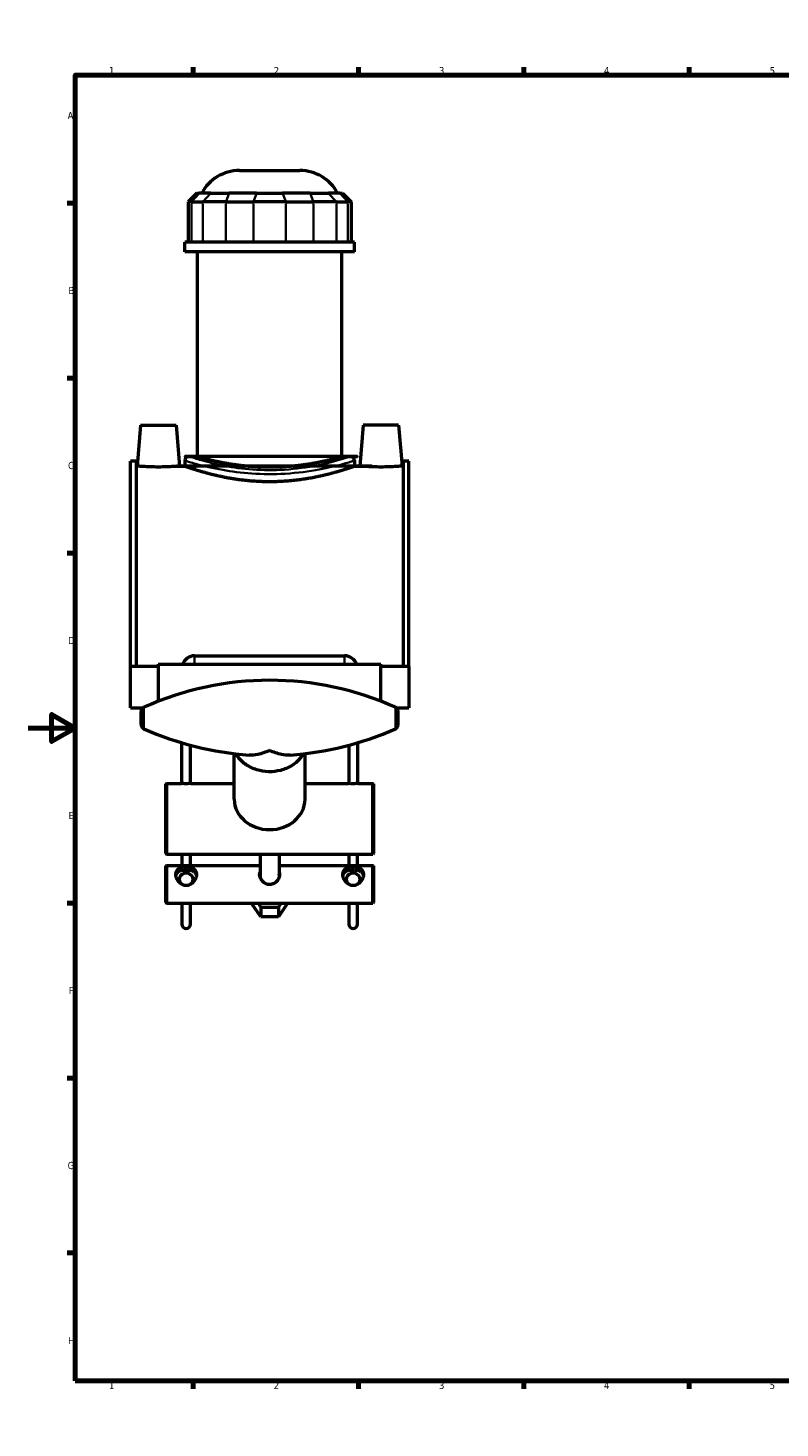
# Model space of a CAD drawing. Header units: millimetres. Extents: x 0 to 1106, y -8 to 1347.
# Tile 1 of 6: x 0 to 319, y 0 to 594. Entities that reach past the tile are written whole.
import ezdxf

# ---------------------------------------------------------------- set-up
doc = ezdxf.new("R2010")
doc.units = ezdxf.units.MM
for name, color, linetype, lineweight in [('Border (ANSI)', 7, 'Continuous', 70), ('Visible (ANSI)', 7, 'Continuous', 50), ('Visible Narrow (ANSI)', 7, 'Continuous', 35)]:
    doc.layers.add(name, color=color, linetype=linetype, lineweight=lineweight)
doc.styles.add('Note Text (ANSI)', font='tahoma.ttf')

# ---------------------------------------------------------------- blocks, each defined once
blk = doc.blocks.new('Borders Default Border')
at = {"layer": 'Border (ANSI)'}
for p, q in [((70.08333206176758, 574.0000152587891), (70.08333206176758, 577.4480056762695)), ((140.1666641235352, 574.0000152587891), (140.1666641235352, 577.4480056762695)), ((210.2499961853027, 574.0000152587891), (210.2499961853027, 577.4480056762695)), ((280.3333282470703, 574.0000152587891), (280.3333282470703, 577.4480056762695)), ((350.4166793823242, 574.0000152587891), (350.4166793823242, 577.4480056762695)), ((490.5833435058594, 574.0000152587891), (490.5833435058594, 577.4480056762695)), ((560.6666564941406, 574.0000152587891), (560.6666564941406, 577.4480056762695)), ((630.7500076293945, 574.0000152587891), (630.7500076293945, 577.4480056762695)), ((700.8333587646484, 574.0000152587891), (700.8333587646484, 577.4480056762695)), ((770.9166717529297, 574.0000152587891), (770.9166717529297, 577.4480056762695)), ((20, 519.7499847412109), (16.55200004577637, 519.7499847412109)), ((820.9999847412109, 519.7499847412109), (824.4480133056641, 519.7499847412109)), ((20, 445.4999923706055), (16.55200004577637, 445.4999923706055)), ((820.9999847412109, 445.4999923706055), (824.4480133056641, 445.4999923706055)), ((20, 371.25), (16.55200004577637, 371.25)), ((820.9999847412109, 371.25), (824.4480133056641, 371.25)), ((20, 222.7499961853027), (16.55200004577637, 222.7499961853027)), ((820.9999847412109, 222.7499961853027), (824.4480133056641, 222.7499961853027)), ((20, 148.5000038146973), (16.55200004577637, 148.5000038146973)), ((820.9999847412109, 148.5000038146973), (824.4480133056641, 148.5000038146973)), ((20, 74.25000190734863), (16.55200004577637, 74.25000190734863)), ((820.9999847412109, 74.25000190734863), (824.4480133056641, 74.25000190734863)), ((70.08333206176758, 20), (70.08333206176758, 16.55200004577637)), ((140.1666641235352, 20), (140.1666641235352, 16.55200004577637)), ((210.2499961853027, 20), (210.2499961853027, 16.55200004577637)), ((280.3333282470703, 20), (280.3333282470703, 16.55200004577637)), ((350.4166793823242, 20), (350.4166793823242, 16.55200004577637)), ((490.5833435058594, 20), (490.5833435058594, 16.55200004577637)), ((560.6666564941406, 20), (560.6666564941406, 16.55200004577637)), ((630.7500076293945, 20), (630.7500076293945, 16.55200004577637)), ((700.8333587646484, 20), (700.8333587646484, 16.55200004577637)), ((770.9166717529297, 20), (770.9166717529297, 16.55200004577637))]:
    blk.add_line(p, q, dxfattribs=at)
at = {"layer": 'Border (ANSI)', "flags": 128}
for points in [[(420.4999923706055, 594.0000152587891), (420.4999923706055, 574.0000152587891), (414.7264862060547, 584.0000152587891), (426.2734985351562, 584.0000152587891), (420.4999923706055, 574.0000152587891)], [(20, 20), (20, 574.0000152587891), (820.9999847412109, 574.0000152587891), (820.9999847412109, 20), (20, 20)], [(0, 297.0000076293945), (20, 297.0000076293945), (10, 302.773494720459), (10, 291.2265014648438), (20, 297.0000076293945)], [(840.9999847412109, 297.0000076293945), (820.9999847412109, 297.0000076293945), (830.9999847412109, 302.773494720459), (830.9999847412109, 291.2265014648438), (820.9999847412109, 297.0000076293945)], [(420.4999923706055, 0), (420.4999923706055, 20), (414.7264862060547, 10), (426.2734985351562, 10), (420.4999923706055, 20)]]:
    blk.add_lwpolyline(points, dxfattribs=at)
at = {"layer": 'Border (ANSI)', "char_height": 3.048000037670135, "attachment_point": 7, "style": 'Note Text (ANSI)'}
for s, insert in [('1', (34.3540311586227, 574.4)), ('2', (104.2008390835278, 574.4)), ('3', (174.2597883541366, 574.3357795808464)), ('4', (244.2285165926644, 574.4)), ('5', (314.4825383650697, 574.3357795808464)), ('6', (384.485404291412, 574.3357795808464)), ('7', (454.5979985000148, 574.4)), ('8', (524.6301253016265, 574.3308395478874)), ('9', (594.7012666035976, 574.3407196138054)), ('10', (663.9604136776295, 574.3357795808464)), ('11', (734.0437470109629, 574.4)), ('12', (804.1270803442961, 574.4)), ('A', (16.77949436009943, 555.3509999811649)), ('A', (821.6274943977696, 555.3509999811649)), ('B', (17.14579267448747, 481.1009999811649)), ('B', (821.9937927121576, 481.1009999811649)), ('C', (16.95163907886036, 406.7966596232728)), ('C', (821.7996391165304, 406.7966596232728)), ('D', (16.95930643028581, 332.600999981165)), ('D', (821.807306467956, 332.600999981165)), ('E', (17.20507306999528, 258.350999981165)), ('E', (822.0530731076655, 258.350999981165)), ('F', (17.28781862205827, 184.100999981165)), ('F', (822.1358186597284, 184.100999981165)), ('G', (16.81084813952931, 109.7917195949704)), ('G', (821.6588481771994, 109.7917195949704)), ('H', (16.96548147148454, 35.600999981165)), ('H', (821.8134815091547, 35.600999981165)), ('1', (34.3540311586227, 16.55199996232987)), ('2', (104.2008390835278, 16.55199996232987)), ('3', (174.2597883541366, 16.48777954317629)), ('4', (244.2285165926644, 16.55199996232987)), ('5', (314.4825383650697, 16.48777954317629)), ('6', (384.485404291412, 16.48777954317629)), ('7', (454.5979985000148, 16.55199996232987)), ('8', (524.6301253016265, 16.48283951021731)), ('9', (594.7012666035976, 16.49271957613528)), ('10', (663.9604136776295, 16.48777954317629)), ('11', (734.0437470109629, 16.55199996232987)), ('12', (804.1270803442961, 16.55199996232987))]:
    blk.add_mtext(s, dxfattribs=dict(at, insert=insert))

msp = doc.modelspace()

# ---------------------------------------------------------------- linework, layer by layer
at = {"layer": 'Visible (ANSI)'}
for p, q in [((89.60985562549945, 533.5273715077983), (115.3072287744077, 533.5273715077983)), ((71.54160180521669, 523.8673715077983), (67.94160180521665, 520.2673715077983)), ((71.54160180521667, 523.8673715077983), (72.6377365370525, 523.8673715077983)), ((77.47543637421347, 523.8673715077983), (72.63773653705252, 523.8673715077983)), ((77.47543637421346, 523.8673715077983), (85.26866021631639, 523.8673715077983)), ((96.94790077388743, 523.8673715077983), (85.2686602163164, 523.8673715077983)), ((96.94790077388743, 523.8673715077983), (107.969183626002, 523.8673715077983)), ((119.6484241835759, 523.8673715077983), (107.969183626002, 523.8673715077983)), ((119.6484241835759, 523.8673715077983), (127.4416480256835, 523.8673715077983)), ((132.2793478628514, 523.8673715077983), (127.4416480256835, 523.8673715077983)), ((132.2793478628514, 523.8673715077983), (133.3754825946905, 523.8673715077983)), ((133.3754825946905, 523.8673715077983), (136.9754825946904, 520.2673715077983)), ((69.31177022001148, 520.2673715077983), (67.94160180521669, 520.2673715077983)), ((67.94160180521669, 520.2673715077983), (67.94160180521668, 503.1673715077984)), ((69.31177022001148, 520.2673715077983), (74.14947005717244, 520.2673715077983)), ((83.8909998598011, 520.2673715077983), (74.14947005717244, 520.2673715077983)), ((83.8909998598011, 520.2673715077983), (95.5702404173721, 520.2673715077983)), ((109.3468439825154, 520.2673715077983), (95.5702404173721, 520.2673715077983)), ((109.3468439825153, 520.2673715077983), (121.0260845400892, 520.2673715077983)), ((130.7676143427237, 520.2673715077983), (121.0260845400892, 520.2673715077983)), ((130.7676143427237, 520.2673715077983), (135.6053141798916, 520.2673715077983)), ((136.9754825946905, 520.2673715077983), (135.6053141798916, 520.2673715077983)), ((136.9754825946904, 520.2673715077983), (136.9754825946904, 503.1673715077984)), ((138.4585421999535, 503.1673715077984), (66.4585421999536, 503.1673715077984)), ((66.45854219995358, 499.0273715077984), (66.45854219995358, 503.1673715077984)), ((138.4585421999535, 499.0273715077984), (66.4585421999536, 499.0273715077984)), ((71.85854219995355, 412.2313715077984), (71.85854219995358, 499.0273715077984)), ((133.0585421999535, 412.2313715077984), (133.0585421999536, 499.0273715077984)), ((138.4585421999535, 499.0273715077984), (138.4585421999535, 503.1673715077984)), ((47.75854219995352, 425.5273715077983), (46.23623945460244, 408.1273715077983)), ((47.75854219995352, 425.5273715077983), (62.75854219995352, 425.5273715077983)), ((62.75854219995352, 425.5273715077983), (64.2808449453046, 408.1273715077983)), ((142.1585421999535, 425.5273715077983), (140.6362394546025, 408.1273715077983)), ((157.1585421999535, 425.5273715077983), (142.1585421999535, 425.5273715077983)), ((157.1585421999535, 425.5273715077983), (158.6808449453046, 408.1273715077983)), ((43.45854219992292, 323.0273715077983), (43.45854219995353, 410.1793715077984)), ((45.81854219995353, 410.1793715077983), (43.45854219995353, 410.1793715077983)), ((45.81854219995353, 410.1793715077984), (45.81854219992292, 323.0273715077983)), ((66.45854219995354, 410.4313715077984), (66.45854219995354, 408.1273715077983)), ((71.85854219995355, 412.2313715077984), (68.25854219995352, 412.2313715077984)), ((136.6585421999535, 412.2313715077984), (133.0585421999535, 412.2313715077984)), ((138.4585421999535, 410.4313715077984), (138.4585421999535, 408.1273715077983)), ((159.0985421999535, 410.1793715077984), (159.0985421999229, 323.0273715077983)), ((161.4585421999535, 410.1793715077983), (159.0985421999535, 410.1793715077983)), ((161.4585421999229, 323.0273715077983), (161.4585421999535, 410.1793715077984)), ((45.81854219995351, 408.1273715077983), (46.23623945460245, 408.1273715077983)), ((64.2808449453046, 408.1273715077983), (66.45854219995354, 408.1273715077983)), ((138.4585421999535, 408.1273715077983), (140.6362394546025, 408.1273715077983)), ((158.6808449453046, 408.1273715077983), (159.0985421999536, 408.1273715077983)), ((70.65854219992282, 327.6273715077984), (134.2585421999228, 327.6273715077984)), ((55.25854219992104, 323.0273715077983), (43.45854219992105, 323.0273715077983)), ((43.45854219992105, 305.5773715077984), (43.45854219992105, 323.0273715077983)), ((55.25854219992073, 324.0273715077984), (149.6585421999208, 324.0273715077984)), ((55.25854219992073, 324.0273715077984), (55.25854219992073, 308.3544712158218)), ((149.6585421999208, 308.3544712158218), (149.6585421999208, 324.0273715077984)), ((161.4585421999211, 323.0273715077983), (149.6585421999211, 323.0273715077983)), ((161.4585421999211, 323.0273715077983), (161.4585421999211, 305.5773715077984)), ((43.45854219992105, 305.5773715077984), (48.78460318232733, 305.5773715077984)), ((47.95854219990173, 298.5285708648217), (47.95854219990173, 303.9581534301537)), ((156.1324812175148, 305.5773715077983), (161.4585421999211, 305.5773715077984)), ((156.9585421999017, 298.5285708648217), (156.9585421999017, 303.9581534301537)), ((65.25854219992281, 273.4698471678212), (65.25854219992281, 290.6899592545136)), ((68.85854219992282, 273.4698471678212), (68.85854219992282, 289.6690041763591)), ((87.45854219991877, 266.7358111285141), (87.45854219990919, 286.1132604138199)), ((117.4585421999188, 266.7358111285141), (117.4585421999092, 286.1132604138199)), ((136.0585421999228, 289.6690041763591), (136.0585421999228, 273.4698471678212)), ((139.6585421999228, 290.6899592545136), (139.6585421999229, 273.4698471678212)), ((58.45854219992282, 273.2952019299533), (58.65854219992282, 273.4952019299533)), ((58.45854219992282, 243.6952019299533), (58.45854219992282, 273.2952019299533)), ((58.65854219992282, 273.4952019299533), (58.65854219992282, 243.4952019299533)), ((58.65854219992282, 273.4952019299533), (65.05854219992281, 273.4952019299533)), ((69.05854219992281, 273.4952019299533), (87.45854219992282, 273.4952019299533)), ((117.4585421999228, 273.4952019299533), (135.8585421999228, 273.4952019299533)), ((139.8585421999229, 273.4952019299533), (146.2585421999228, 273.4952019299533)), ((146.2585421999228, 243.4952019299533), (146.2585421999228, 273.4952019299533)), ((146.4585421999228, 273.2952019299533), (146.2585421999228, 273.4952019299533)), ((146.4585421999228, 273.2952019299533), (146.4585421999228, 243.6952019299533)), ((58.45854219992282, 243.6952019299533), (58.65854219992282, 243.4952019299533)), ((146.4585421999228, 243.6952019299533), (146.2585421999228, 243.4952019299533)), ((58.45854219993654, 238.5204441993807), (58.65854219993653, 238.7204441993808)), ((58.45854219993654, 222.9204441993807), (58.45854219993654, 238.5204441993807)), ((58.65854219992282, 243.4952019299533), (146.2585421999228, 243.4952019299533)), ((58.65854219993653, 238.7204441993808), (58.65854219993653, 222.7204441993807)), ((58.65854219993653, 238.7204441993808), (98.45854219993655, 238.7204441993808)), ((65.2585421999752, 243.4952019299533), (65.25854219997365, 238.7204441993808)), ((68.85854219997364, 238.7204441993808), (68.85854219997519, 243.4952019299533)), ((98.45854219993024, 243.4952019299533), (98.45854219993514, 233.542800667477)), ((106.4585421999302, 243.4952019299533), (106.4585421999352, 233.5428006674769)), ((106.4585421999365, 238.7204441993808), (146.2585421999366, 238.7204441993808)), ((136.0585421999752, 243.4952019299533), (136.0585421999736, 238.7204441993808)), ((139.6585421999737, 238.7204441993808), (139.6585421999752, 243.4952019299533)), ((146.2585421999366, 222.7204441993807), (146.2585421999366, 238.7204441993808)), ((146.4585421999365, 238.5204441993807), (146.2585421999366, 238.7204441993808)), ((146.4585421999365, 238.5204441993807), (146.4585421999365, 222.9204441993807)), ((64.05854219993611, 231.5860977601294), (64.05854219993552, 232.780596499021)), ((67.55854219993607, 236.6139652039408), (66.55854219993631, 236.6139652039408)), ((70.0585421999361, 231.5860977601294), (70.05854219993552, 232.780596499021)), ((134.8585421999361, 231.5860977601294), (134.8585421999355, 232.780596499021)), ((138.358542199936, 236.6139652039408), (137.3585421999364, 236.6139652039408)), ((140.8585421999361, 231.5860977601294), (140.8585421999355, 232.780596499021)), ((58.45854219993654, 222.9204441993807), (58.65854219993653, 222.7204441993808)), ((58.65854219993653, 222.7204441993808), (146.2585421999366, 222.7204441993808)), ((65.25854219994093, 222.7204441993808), (65.25854219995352, 213.7273715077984)), ((68.85854219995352, 213.7273715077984), (68.85854219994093, 222.7204441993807)), ((94.9585421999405, 222.7204441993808), (94.95854219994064, 222.4425366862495)), ((98.70854219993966, 216.8750717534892), (94.95854219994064, 222.4425366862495)), ((97.54661221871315, 222.7204441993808), (98.7085421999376, 220.9953763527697)), ((98.7085421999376, 220.9953763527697), (98.70854219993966, 216.8750717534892)), ((98.7085421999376, 220.9953763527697), (106.2085421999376, 220.9953763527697)), ((106.2085421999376, 220.9953763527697), (107.3704721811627, 222.7204441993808)), ((109.9585421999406, 222.4425366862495), (106.2085421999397, 216.8750717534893)), ((106.2085421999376, 220.9953763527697), (106.2085421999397, 216.8750717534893)), ((109.9585421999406, 222.4425366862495), (109.9585421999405, 222.7204441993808)), ((136.0585421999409, 222.7204441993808), (136.0585421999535, 213.7273715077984)), ((139.6585421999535, 213.7273715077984), (139.658542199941, 222.7204441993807)), ((146.4585421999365, 222.9204441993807), (146.2585421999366, 222.7204441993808)), ((106.2085421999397, 216.8750717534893), (98.70854219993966, 216.8750717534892))]:
    msp.add_line(p, q, dxfattribs=at)
for centre, radius, start, end in [((89.60985562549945, 515.5273715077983), 18, 90, 152.3975885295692), ((115.3072287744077, 515.5273715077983), 18, 27.60241147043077, 90), ((68.25854219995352, 410.4313715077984), 1.8, 90.00000000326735, 180), ((136.6585421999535, 410.4313715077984), 1.8, 0, 89.99999999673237), ((70.65854219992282, 322.2273715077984), 5.399999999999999, 90.0000000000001, 160.5287793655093), ((134.2585421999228, 322.2273715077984), 5.400000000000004, 19.47122063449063, 90), ((102.4585421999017, 187.4829454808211), 129.7604166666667, 65.7370199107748, 114.2629800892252), ((49.95854219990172, 303.9581534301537), 2.00000000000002, 114.2629800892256, 180), ((154.9585421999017, 303.9581534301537), 2.000000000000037, 0, 65.73701991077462), ((49.95854219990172, 298.5285708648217), 2.00000000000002, 180, 245.7370199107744), ((154.9585421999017, 298.5285708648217), 2.000000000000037, 294.2629800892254, 0), ((102.4585421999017, 415.0037788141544), 129.7604166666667, 245.7370199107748, 266.1830905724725), ((102.4585421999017, 415.0037788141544), 129.7604166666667, 273.8169094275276, 294.2629800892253), ((67.05854219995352, 213.7273715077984), 1.8, 180, 0), ((137.8585421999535, 213.7273715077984), 1.8, 180, 0)]:
    msp.add_arc(centre, radius, start, end, dxfattribs=at)
for centre, major_axis, ratio, start_param, end_param in [((102.4585421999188, 266.7358111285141), (15, 0), 0.8571673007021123, 3.141592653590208, 6.283185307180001), ((67.05854219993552, 232.7805964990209), (2.999999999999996, 1.471600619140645e-12), 0.8571673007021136, 5.330983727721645, 10.37697954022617), ((67.05854219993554, 232.7805964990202), (4.500000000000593, 2.261524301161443e-12), 0.8571673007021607, 1.4594553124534, 1.682137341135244), ((137.8585421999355, 232.780596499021), (3.000000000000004, 1.473543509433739e-12), 0.8571673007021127, 5.330983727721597, 10.3769795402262), ((137.8585421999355, 232.7805964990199), (4.500000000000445, 2.220029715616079e-12), 0.8571673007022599, 1.459455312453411, 1.682137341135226)]:
    msp.add_ellipse(centre, major_axis=major_axis, ratio=ratio, start_param=start_param, end_param=end_param, dxfattribs=at)
for points, knots in [([(133.0585421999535, 412.2313715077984), (133.0585421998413, 412.231371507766), (132.8724960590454, 412.1775110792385), (132.0927356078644, 411.9577670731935), (131.4992241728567, 411.7920227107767), (129.9343763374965, 411.3750751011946), (128.9617970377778, 411.1238742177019), (126.7187711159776, 410.5833450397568), (125.4481630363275, 410.2945246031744), (122.7435225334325, 409.7344406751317), (121.2152612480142, 409.4432022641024), (117.8843918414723, 408.8939144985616), (116.0818099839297, 408.6364271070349), (112.315748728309, 408.2067197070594), (110.3490621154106, 408.0346033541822), (106.3870366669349, 407.8059388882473), (104.3916448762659, 407.7495981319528), (100.5254395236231, 407.7495981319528), (98.53004773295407, 407.8059388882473), (94.56802228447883, 408.0346033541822), (92.6013356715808, 408.2067197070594), (88.83527441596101, 408.6364271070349), (87.03269255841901, 408.8939144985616), (83.70182315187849, 409.4432022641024), (82.17356186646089, 409.7344406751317), (79.4689213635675, 410.2945246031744), (78.19831328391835, 410.5833450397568), (75.95528736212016, 411.1238742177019), (74.98270806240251, 411.3750751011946), (73.41786022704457, 411.7920227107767), (72.82434879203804, 411.9577670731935), (72.04458834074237, 412.1775110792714), (71.85854219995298, 412.2313715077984), (71.85854219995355, 412.2313715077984)], [4.638873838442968, 4.638873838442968, 4.638873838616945, 4.638873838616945, 5.21866149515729, 5.21866149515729, 5.798449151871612, 5.798449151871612, 6.378236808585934, 6.378236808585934, 6.958024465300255, 6.958024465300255, 7.537955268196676, 7.537955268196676, 8.117886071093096, 8.117886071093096, 8.697816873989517, 8.697816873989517, 9.277747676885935, 9.277747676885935, 9.857678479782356, 9.857678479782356, 10.43760928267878, 10.43760928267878, 11.0175400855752, 11.0175400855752, 11.59747088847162, 11.59747088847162, 12.17725854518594, 12.17725854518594, 12.75704620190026, 12.75704620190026, 13.33683385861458, 13.33683385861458, 13.9166215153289, 13.9166215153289, 13.9166215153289, 13.9166215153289]), ([(64.28084494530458, 408.1273715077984), (64.28084494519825, 408.1273715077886), (64.05528109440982, 408.1066028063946), (63.1374389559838, 408.0313923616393), (62.4451696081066, 407.9780092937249), (60.84563304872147, 407.8774617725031), (59.83116386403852, 407.8237557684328), (57.60575119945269, 407.7478712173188), (56.394745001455, 407.7268062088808), (54.12233939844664, 407.7268062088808), (52.91133320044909, 407.7478712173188), (50.68592053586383, 407.8237557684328), (49.67145135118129, 407.8774617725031), (48.07191479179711, 407.9780092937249), (47.37964544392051, 408.0313923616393), (46.461803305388, 408.1066028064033), (46.2362394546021, 408.1273715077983), (46.23623945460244, 408.1273715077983)], [1.362836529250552, 1.362836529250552, 1.362836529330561, 1.362836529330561, 1.703393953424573, 1.703393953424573, 2.043951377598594, 2.043951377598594, 2.384812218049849, 2.384812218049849, 2.725673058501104, 2.725673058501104, 3.066533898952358, 3.066533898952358, 3.407394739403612, 3.407394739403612, 3.747952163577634, 3.747952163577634, 4.088509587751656, 4.088509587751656, 4.088509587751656, 4.088509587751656]), ([(138.4585421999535, 408.1273715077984), (138.4585421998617, 408.127371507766), (138.2383210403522, 408.0493979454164), (137.3176781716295, 407.7317387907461), (136.6175157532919, 407.49225251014), (134.7743821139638, 406.8896673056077), (133.6299469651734, 406.5265384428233), (130.993465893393, 405.744221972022), (129.5012218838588, 405.3257364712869), (126.3266355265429, 404.5126749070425), (124.53255986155, 404.0888114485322), (120.6207815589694, 403.2870877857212), (118.5030728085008, 402.910040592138), (114.0749213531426, 402.279104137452), (111.7605811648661, 402.0254066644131), (107.0934035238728, 401.6877833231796), (104.7404860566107, 401.6042157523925), (100.176598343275, 401.6042157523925), (97.82368087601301, 401.6877833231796), (93.15650323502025, 402.0254066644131), (90.84216304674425, 402.279104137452), (86.4140115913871, 402.910040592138), (84.29630284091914, 403.2870877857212), (80.38452453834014, 404.0888114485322), (78.59044887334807, 404.5126749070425), (75.41586251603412, 405.3257364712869), (73.92361850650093, 405.744221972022), (71.28713743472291, 406.5265384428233), (70.14270228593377, 406.8896673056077), (68.29956864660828, 407.49225251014), (67.59940622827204, 407.7317387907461), (66.67876335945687, 408.0493979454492), (66.45854219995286, 408.1273715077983), (66.45854219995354, 408.1273715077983)], [5.475086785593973, 5.475086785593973, 5.475086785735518, 5.475086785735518, 6.159275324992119, 6.159275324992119, 6.843463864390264, 6.843463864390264, 7.52765240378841, 7.52765240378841, 8.211840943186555, 8.211840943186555, 8.896424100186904, 8.896424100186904, 9.581007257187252, 9.581007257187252, 10.2655904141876, 10.2655904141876, 10.95017357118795, 10.95017357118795, 11.6347567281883, 11.6347567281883, 12.31933988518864, 12.31933988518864, 13.00392304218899, 13.00392304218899, 13.68850619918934, 13.68850619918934, 14.37269473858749, 14.37269473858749, 15.05688327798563, 15.05688327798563, 15.74107181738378, 15.74107181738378, 16.42526035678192, 16.42526035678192, 16.42526035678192, 16.42526035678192]), ([(158.6808449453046, 408.1273715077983), (158.6808449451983, 408.1273715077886), (158.4552810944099, 408.1066028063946), (157.5374389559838, 408.0313923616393), (156.8451696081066, 407.9780092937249), (155.2456330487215, 407.8774617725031), (154.2311638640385, 407.8237557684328), (152.0057511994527, 407.7478712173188), (150.7947450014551, 407.7268062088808), (149.6585421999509, 407.7268062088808), (148.5223393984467, 407.7268062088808), (147.3113332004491, 407.7478712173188), (145.0859205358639, 407.8237557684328), (144.0714513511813, 407.8774617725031), (142.4719147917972, 407.9780092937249), (141.7796454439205, 408.0313923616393), (140.861803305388, 408.1066028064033), (140.6362394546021, 408.1273715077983), (140.6362394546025, 408.1273715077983)], [4.088509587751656, 4.088509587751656, 4.088509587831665, 4.088509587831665, 4.429067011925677, 4.429067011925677, 4.769624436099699, 4.769624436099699, 5.110485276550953, 5.110485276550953, 5.451346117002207, 5.451346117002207, 5.451346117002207, 5.792206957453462, 5.792206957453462, 6.133067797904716, 6.133067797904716, 6.473625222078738, 6.473625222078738, 6.814182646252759, 6.814182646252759, 6.814182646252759, 6.814182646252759]), ([(116.7519848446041, 286.0329944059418), (116.3430752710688, 285.3324899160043), (115.865026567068, 284.6628213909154), (114.3104840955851, 282.8508226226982), (113.0764263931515, 281.8117375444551), (110.2888904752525, 280.1168204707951), (108.7342626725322, 279.4631312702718), (105.4629682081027, 278.6091736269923), (103.7464315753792, 278.4100770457), (100.3262736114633, 278.4877218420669), (98.62319148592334, 278.7647148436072), (95.4040234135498, 279.7680699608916), (93.88828364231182, 280.493954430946), (91.20054959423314, 282.3221032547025), (90.0280664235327, 283.4231539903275), (88.74905665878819, 285.1006442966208), (88.44132196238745, 285.5597967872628), (88.16509955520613, 286.0329944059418)], [0.4639349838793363, 0.4639349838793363, 0.4639349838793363, 0.4639349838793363, 0.6340767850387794, 0.6340767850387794, 0.9538207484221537, 0.9538207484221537, 1.275175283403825, 1.275175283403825, 1.597275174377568, 1.597275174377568, 1.919551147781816, 1.919551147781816, 2.241575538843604, 2.241575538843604, 2.562725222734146, 2.562725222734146, 2.677657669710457, 2.677657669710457, 2.677657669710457, 2.677657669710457]), ([(102.4585421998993, 287.5286853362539), (102.452440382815, 287.5257427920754), (102.4463385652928, 287.5228032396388), (100.7590431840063, 286.7107755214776), (99.06912646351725, 286.1246045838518), (96.19556440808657, 285.5523774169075), (94.97653708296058, 285.4538974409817), (93.82057626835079, 285.5310878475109)], [-0.002507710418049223, -0.002507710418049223, -0.002507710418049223, -0.002507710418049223, 0, 0, 0.6909332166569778, 0.6909332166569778, 1.215974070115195, 1.215974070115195, 1.215974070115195, 1.215974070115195]), ([(111.0965081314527, 285.5310878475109), (109.9405473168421, 285.4538974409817), (108.7215199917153, 285.5523774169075), (105.8479579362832, 286.1246045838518), (104.1580412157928, 286.7107755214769), (102.4707458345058, 287.5228032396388), (102.4646440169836, 287.5257427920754), (102.4585421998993, 287.5286853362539)], [4.793452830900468, 4.793452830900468, 4.793452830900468, 4.793452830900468, 5.318493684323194, 5.318493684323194, 6.009426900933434, 6.009426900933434, 6.011934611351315, 6.011934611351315, 6.011934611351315, 6.011934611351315]), ([(67.05854219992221, 273.3612706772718), (66.80709458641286, 273.3612706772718), (66.53909393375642, 273.3683087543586), (66.04642540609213, 273.3936535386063), (65.82173163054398, 273.4115859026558), (65.46692756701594, 273.4451868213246), (65.31305569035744, 273.463049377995), (65.10885476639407, 273.4882341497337), (65.05854219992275, 273.4952019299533), (65.05854219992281, 273.4952019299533)], [0, 0, 0, 0, 0.07543428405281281, 0.07543428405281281, 0.1508685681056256, 0.1508685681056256, 0.2263020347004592, 0.2263020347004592, 0.3017355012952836, 0.3017355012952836, 0.3017355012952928, 0.3017355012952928]), ([(69.05854219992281, 273.4952019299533), (69.0585421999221, 273.4952019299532), (69.00822963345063, 273.4882341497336), (68.8040287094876, 273.463049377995), (68.65015683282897, 273.4451868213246), (68.29535276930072, 273.4115859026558), (68.07065899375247, 273.3936535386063), (67.57799046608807, 273.3683087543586), (67.30998981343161, 273.3612706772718), (67.05854219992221, 273.3612706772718)], [0.9052065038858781, 0.9052065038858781, 0.9052065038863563, 0.9052065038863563, 0.9806399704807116, 0.9806399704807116, 1.056073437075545, 1.056073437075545, 1.131507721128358, 1.131507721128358, 1.206942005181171, 1.206942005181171, 1.206942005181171, 1.206942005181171]), ([(137.8585421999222, 273.3612706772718), (137.6070945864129, 273.3612706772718), (137.3390939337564, 273.3683087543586), (136.8464254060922, 273.3936535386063), (136.621731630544, 273.4115859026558), (136.266927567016, 273.4451868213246), (136.1130556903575, 273.463049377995), (135.9088547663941, 273.4882341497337), (135.8585421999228, 273.4952019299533), (135.8585421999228, 273.4952019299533)], [0, 0, 0, 0, 0.07543428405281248, 0.07543428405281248, 0.150868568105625, 0.150868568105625, 0.2263020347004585, 0.2263020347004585, 0.3017355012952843, 0.3017355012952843, 0.301735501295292, 0.301735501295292]), ([(139.8585421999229, 273.4952019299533), (139.8585421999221, 273.4952019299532), (139.8082296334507, 273.4882341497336), (139.6040287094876, 273.463049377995), (139.450156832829, 273.4451868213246), (139.0953527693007, 273.4115859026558), (138.8706589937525, 273.3936535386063), (138.3779904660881, 273.3683087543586), (138.1099898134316, 273.3612706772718), (137.8585421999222, 273.3612706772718)], [0.9052065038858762, 0.9052065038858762, 0.9052065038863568, 0.9052065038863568, 0.9806399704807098, 0.9806399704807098, 1.056073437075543, 1.056073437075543, 1.131507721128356, 1.131507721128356, 1.206942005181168, 1.206942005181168, 1.206942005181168, 1.206942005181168]), ([(67.05854219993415, 230.2698480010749), (66.4768814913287, 230.2698480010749), (65.86932850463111, 230.4155546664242), (64.76661638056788, 230.9565431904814), (64.26979700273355, 231.3484442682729), (63.48518304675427, 232.1961756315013), (63.1405875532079, 232.7129228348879), (62.67694364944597, 233.787375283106), (62.55854219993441, 234.3445223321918), (62.55854219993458, 235.3369752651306), (62.67694364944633, 235.8236368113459), (63.14058755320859, 236.6442737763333), (63.48518304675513, 236.9802009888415), (64.26979700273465, 237.477560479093), (64.76661638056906, 237.6741444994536), (65.86932850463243, 237.9260700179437), (66.47688149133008, 237.9843537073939), (67.640202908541, 237.9843537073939), (68.24775589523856, 237.9260700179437), (69.35046801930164, 237.6741444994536), (69.84728739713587, 237.477560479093), (70.63190135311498, 236.9802009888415), (70.97649684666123, 236.6442737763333), (71.44014075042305, 235.8236368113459), (71.55854219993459, 235.3369752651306), (71.55854219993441, 234.3445223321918), (71.4401407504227, 233.787375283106), (70.97649684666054, 232.7129228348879), (70.63190135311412, 232.1961756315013), (69.84728739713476, 231.3484442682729), (69.35046801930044, 230.9565431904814), (68.24775589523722, 230.4155546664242), (67.64020290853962, 230.2698480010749), (67.05854219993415, 230.2698480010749)], [0, 0, 0, 0, 0.1744982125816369, 0.1744982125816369, 0.3489964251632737, 0.3489964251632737, 0.5226707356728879, 0.5226707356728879, 0.6963450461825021, 0.6963450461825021, 0.8700193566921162, 0.8700193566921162, 1.04369366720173, 1.04369366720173, 1.218191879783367, 1.218191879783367, 1.392690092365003, 1.392690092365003, 1.56718830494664, 1.56718830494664, 1.741686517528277, 1.741686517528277, 1.915360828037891, 1.915360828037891, 2.089035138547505, 2.089035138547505, 2.26270944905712, 2.26270944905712, 2.436383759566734, 2.436383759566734, 2.610881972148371, 2.610881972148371, 2.785380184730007, 2.785380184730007, 2.785380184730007, 2.785380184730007]), ([(137.8585421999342, 230.2698480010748), (137.2768814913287, 230.2698480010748), (136.6693285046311, 230.4155546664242), (135.5666163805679, 230.9565431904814), (135.0697970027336, 231.3484442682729), (134.2851830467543, 232.1961756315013), (133.9405875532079, 232.7129228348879), (133.476943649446, 233.7873752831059), (133.3585421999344, 234.3445223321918), (133.3585421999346, 235.3369752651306), (133.4769436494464, 235.8236368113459), (133.9405875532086, 236.6442737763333), (134.2851830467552, 236.9802009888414), (135.0697970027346, 237.477560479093), (135.5666163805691, 237.6741444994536), (136.6693285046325, 237.9260700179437), (137.2768814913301, 237.9843537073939), (138.440202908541, 237.9843537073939), (139.0477558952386, 237.9260700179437), (140.1504680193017, 237.6741444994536), (140.6472873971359, 237.477560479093), (141.431901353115, 236.9802009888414), (141.7764968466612, 236.6442737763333), (142.2401407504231, 235.8236368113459), (142.3585421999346, 235.3369752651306), (142.3585421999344, 234.3445223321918), (142.2401407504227, 233.787375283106), (141.7764968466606, 232.7129228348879), (141.4319013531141, 232.1961756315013), (140.6472873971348, 231.3484442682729), (140.1504680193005, 230.9565431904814), (139.0477558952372, 230.4155546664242), (138.4402029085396, 230.2698480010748), (137.8585421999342, 230.2698480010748)], [0, 0, 0, 0, 0.1744982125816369, 0.1744982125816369, 0.3489964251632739, 0.3489964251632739, 0.5226707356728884, 0.5226707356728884, 0.6963450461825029, 0.6963450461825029, 0.8700193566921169, 0.8700193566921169, 1.043693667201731, 1.043693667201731, 1.218191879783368, 1.218191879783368, 1.392690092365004, 1.392690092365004, 1.567188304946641, 1.567188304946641, 1.741686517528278, 1.741686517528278, 1.915360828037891, 1.915360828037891, 2.089035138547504, 2.089035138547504, 2.262709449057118, 2.262709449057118, 2.436383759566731, 2.436383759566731, 2.610881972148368, 2.610881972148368, 2.785380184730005, 2.785380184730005, 2.785380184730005, 2.785380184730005]), ([(66.55854219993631, 236.6139652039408), (66.42388562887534, 236.6097296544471), (66.29002837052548, 236.6036970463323), (65.86238730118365, 236.5775565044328), (65.57482773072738, 236.5492381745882), (64.75605599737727, 236.4223455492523), (64.26737031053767, 236.2768806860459), (63.49397295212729, 235.8631218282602), (63.15031318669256, 235.5677928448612), (62.76098011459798, 234.9262763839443), (62.65438471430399, 234.6298280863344), (62.60015491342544, 234.311296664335)], [1.485210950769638, 1.485210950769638, 1.485210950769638, 1.485210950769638, 1.525814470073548, 1.525814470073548, 1.616465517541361, 1.616465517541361, 1.797767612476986, 1.797767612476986, 1.975256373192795, 1.975256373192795, 2.0929136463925, 2.0929136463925, 2.0929136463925, 2.0929136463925]), ([(71.51692948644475, 234.3112966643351), (71.46269968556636, 234.6298280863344), (71.35610428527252, 234.9262763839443), (70.96677121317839, 235.5677928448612), (70.62311144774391, 235.8631218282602), (69.84971408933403, 236.2768806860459), (69.36102840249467, 236.4223455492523), (68.54225666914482, 236.5492381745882), (68.25469709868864, 236.5775565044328), (67.82705602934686, 236.6036970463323), (67.69319877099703, 236.6097296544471), (67.55854219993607, 236.6139652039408)], [0.7774131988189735, 0.7774131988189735, 0.7774131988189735, 0.7774131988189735, 0.8950704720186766, 0.8950704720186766, 1.072559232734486, 1.072559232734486, 1.253861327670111, 1.253861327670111, 1.344512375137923, 1.344512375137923, 1.385115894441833, 1.385115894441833, 1.385115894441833, 1.385115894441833]), ([(102.4585421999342, 230.5682674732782), (102.3152002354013, 230.5682746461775), (102.1714304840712, 230.5768260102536), (101.5407060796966, 230.652543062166), (101.0740213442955, 230.8084846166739), (100.166146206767, 231.2971129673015), (99.73825064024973, 231.6436925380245), (99.19064284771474, 232.2539400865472), (99.02115441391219, 232.4785685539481), (98.59180253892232, 233.1601510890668), (98.39115685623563, 233.6386986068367), (98.19407761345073, 234.5544243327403), (98.1832462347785, 234.9773410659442), (98.29777556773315, 235.5965814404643), (98.36591443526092, 235.8079915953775), (98.45848419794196, 236.0047507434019)], [1.365407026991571, 1.365407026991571, 1.365407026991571, 1.365407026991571, 1.408829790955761, 1.408829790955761, 1.555819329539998, 1.555819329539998, 1.718514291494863, 1.718514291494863, 1.803708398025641, 1.803708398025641, 1.965806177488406, 1.965806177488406, 2.112740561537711, 2.112740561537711, 2.196621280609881, 2.196621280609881, 2.196621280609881, 2.196621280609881]), ([(106.4585461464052, 236.0048191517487), (106.4715016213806, 235.9772796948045), (106.4839894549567, 235.949430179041), (106.6517726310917, 235.5561413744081), (106.723753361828, 235.1486045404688), (106.6878669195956, 234.270172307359), (106.579263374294, 233.8155734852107), (106.2895604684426, 233.1369267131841), (106.1685953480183, 232.9086970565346), (105.7344379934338, 232.228402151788), (105.3571250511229, 231.8073705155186), (104.484574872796, 231.1230182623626), (103.9899546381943, 230.8583597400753), (103.1298560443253, 230.6155451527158), (102.7953805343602, 230.5682895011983), (102.4585421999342, 230.5682674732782)], [3.26689091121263, 3.26689091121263, 3.26689091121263, 3.26689091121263, 3.278561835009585, 3.278561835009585, 3.429894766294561, 3.429894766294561, 3.58240602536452, 3.58240602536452, 3.662242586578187, 3.662242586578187, 3.829751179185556, 3.829751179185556, 3.995777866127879, 3.995777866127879, 4.097816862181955, 4.097816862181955, 4.097816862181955, 4.097816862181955]), ([(106.6655491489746, 234.3120027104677), (106.6526011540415, 234.384658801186), (106.6367430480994, 234.4559580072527), (106.5774283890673, 234.6768952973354), (106.5239514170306, 234.818893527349), (106.458599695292, 234.9518123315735)], [2.145101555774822, 2.145101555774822, 2.145101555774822, 2.145101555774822, 2.17279513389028, 2.17279513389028, 2.232695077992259, 2.232695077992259, 2.232695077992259, 2.232695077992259]), ([(137.3585421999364, 236.6139652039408), (137.2238856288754, 236.609729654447), (137.0900283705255, 236.6036970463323), (136.6623873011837, 236.5775565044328), (136.3748277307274, 236.5492381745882), (135.5560559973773, 236.4223455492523), (135.0673703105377, 236.2768806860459), (134.2939729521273, 235.8631218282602), (133.9503131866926, 235.5677928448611), (133.560980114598, 234.9262763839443), (133.454384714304, 234.6298280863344), (133.4001549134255, 234.311296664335)], [1.485210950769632, 1.485210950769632, 1.485210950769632, 1.485210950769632, 1.52581447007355, 1.52581447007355, 1.616465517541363, 1.616465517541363, 1.797767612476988, 1.797767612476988, 1.975256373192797, 1.975256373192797, 2.092913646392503, 2.092913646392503, 2.092913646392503, 2.092913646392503]), ([(142.3169294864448, 234.3112966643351), (142.2626996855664, 234.6298280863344), (142.1561042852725, 234.9262763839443), (141.7667712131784, 235.5677928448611), (141.4231114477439, 235.8631218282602), (140.649714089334, 236.2768806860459), (140.1610284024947, 236.4223455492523), (139.3422566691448, 236.5492381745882), (139.0546970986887, 236.5775565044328), (138.6270560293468, 236.6036970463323), (138.493198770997, 236.609729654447), (138.358542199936, 236.6139652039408)], [0.7774131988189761, 0.7774131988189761, 0.7774131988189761, 0.7774131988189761, 0.8950704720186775, 0.8950704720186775, 1.072559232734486, 1.072559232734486, 1.253861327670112, 1.253861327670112, 1.344512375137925, 1.344512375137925, 1.385115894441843, 1.385115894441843, 1.385115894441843, 1.385115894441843])]:
    msp.add_open_spline(points, degree=3, knots=knots, dxfattribs=at)
msp.add_open_spline([(98.45848559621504, 234.9518155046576), (98.36273138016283, 234.7571251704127), (98.29276740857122, 234.5436569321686), (98.25155039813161, 234.3120159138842)], degree=3, dxfattribs=at)
at = {"layer": 'Visible Narrow (ANSI)'}
for p, q in [((72.47143822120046, 523.6873715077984), (69.47806853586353, 520.4473715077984)), ((74.3157683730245, 520.4473715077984), (77.30913805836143, 523.6873715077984)), ((85.19977719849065, 523.6873715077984), (83.95988287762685, 520.4473715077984)), ((96.87901775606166, 523.6873715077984), (95.63912343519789, 520.4473715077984)), ((108.0380666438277, 523.6873715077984), (109.2779609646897, 520.4473715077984)), ((119.7173072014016, 523.6873715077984), (120.9572015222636, 520.4473715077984)), ((127.6079463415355, 523.6873715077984), (130.6013160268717, 520.4473715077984)), ((132.4456461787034, 523.6873715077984), (135.4390158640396, 520.4473715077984)), ((69.31177022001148, 504.0223715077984), (69.31177022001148, 519.4123715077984)), ((74.14947005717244, 519.4123715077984), (74.14947005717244, 504.0223715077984)), ((83.89099985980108, 504.0223715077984), (83.8909998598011, 519.4123715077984)), ((95.5702404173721, 519.4123715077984), (95.5702404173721, 504.0223715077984)), ((109.3468439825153, 504.0223715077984), (109.3468439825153, 519.4123715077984)), ((121.0260845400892, 519.4123715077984), (121.0260845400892, 504.0223715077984)), ((130.7676143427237, 504.0223715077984), (130.7676143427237, 519.4123715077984)), ((135.6053141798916, 519.4123715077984), (135.6053141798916, 504.0223715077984)), ((70.65854219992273, 324.0495324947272), (70.65854219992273, 327.6052105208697)), ((134.2585421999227, 324.0495324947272), (134.2585421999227, 327.6052105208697)), ((49.13669140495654, 296.7611048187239), (49.13669140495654, 305.7256194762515)), ((155.7803929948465, 296.7611048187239), (155.7803929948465, 305.7256194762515))]:
    msp.add_line(p, q, dxfattribs=at)
msp.add_ellipse((102.4585421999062, 292.2301958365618), major_axis=(-16, -6.45705711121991e-12), ratio=0.8571673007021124, start_param=0.5792253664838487, end_param=2.562367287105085, dxfattribs=at)
for points, knots in [([(66.45940972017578, 410.4305827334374), (66.4589592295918, 410.430993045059), (66.4855714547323, 410.4229918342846), (66.79460299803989, 410.3274736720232), (67.65702728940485, 410.057898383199), (69.8720877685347, 409.4168694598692), (70.84884855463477, 409.1415156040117), (74.69683015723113, 408.1171243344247), (78.31825444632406, 407.2400707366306), (86.26864635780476, 405.8258760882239), (90.45434362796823, 405.2668032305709), (99.48992305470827, 404.6424242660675), (104.356960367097, 404.6172872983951), (114.266357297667, 405.2089346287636), (119.2450685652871, 405.8951972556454), (127.2573519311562, 407.4002992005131), (130.4646672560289, 408.1823351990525), (135.3684447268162, 409.487508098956), (137.0725303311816, 410.0069273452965), (138.2680103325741, 410.3719530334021), (138.4565092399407, 410.42954689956), (138.4565400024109, 410.4295749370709)], [-27.35510647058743, -27.35510647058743, -27.35510647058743, -27.35510647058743, -27.12301509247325, -27.12301509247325, -26.02621108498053, -26.02621108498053, -25.40480731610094, -25.40480731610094, -23.91988782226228, -23.91988782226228, -22.62178711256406, -22.62178711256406, -21.24849028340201, -21.24849028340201, -19.71113655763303, -19.71113655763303, -18.36470605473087, -18.36470605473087, -17.02831701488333, -17.02831701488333, -16.41306646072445, -16.41306646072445, -16.41306646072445, -16.41306646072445]), ([(136.656640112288, 412.2295441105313), (136.6566108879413, 412.2295155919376), (136.477536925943, 412.1709334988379), (135.3418309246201, 411.7996445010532), (133.722949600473, 411.2713127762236), (129.0643610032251, 409.9437450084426), (126.017411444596, 409.1482904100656), (118.4057422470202, 407.6173631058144), (113.6759665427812, 406.919325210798), (104.2620394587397, 406.3175260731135), (99.63835401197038, 406.343094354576), (91.05455355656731, 406.9781867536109), (87.07814114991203, 407.5468524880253), (79.5252688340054, 408.9853126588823), (76.08491575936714, 409.8774152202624), (72.42933323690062, 410.9193835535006), (71.50141049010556, 411.1994620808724), (69.39710303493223, 411.851490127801), (68.57779995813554, 412.1256909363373), (68.28421999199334, 412.2228480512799), (68.25893837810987, 412.2309865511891), (68.25936634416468, 412.230569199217)], [16.41306646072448, 16.41306646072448, 16.41306646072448, 16.41306646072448, 17.02831701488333, 17.02831701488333, 18.36470605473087, 18.36470605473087, 19.71113655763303, 19.71113655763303, 21.24849028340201, 21.24849028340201, 22.62178711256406, 22.62178711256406, 23.91988782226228, 23.91988782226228, 25.40480731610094, 25.40480731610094, 26.02621108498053, 26.02621108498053, 27.12301509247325, 27.12301509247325, 27.35510647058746, 27.35510647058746, 27.35510647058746, 27.35510647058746])]:
    msp.add_open_spline(points, degree=3, knots=knots, dxfattribs=at)

# ---------------------------------------------------------------- block references
msp.add_blockref('Borders Default Border', (0, 0))

doc.saveas('drawing.dxf')
